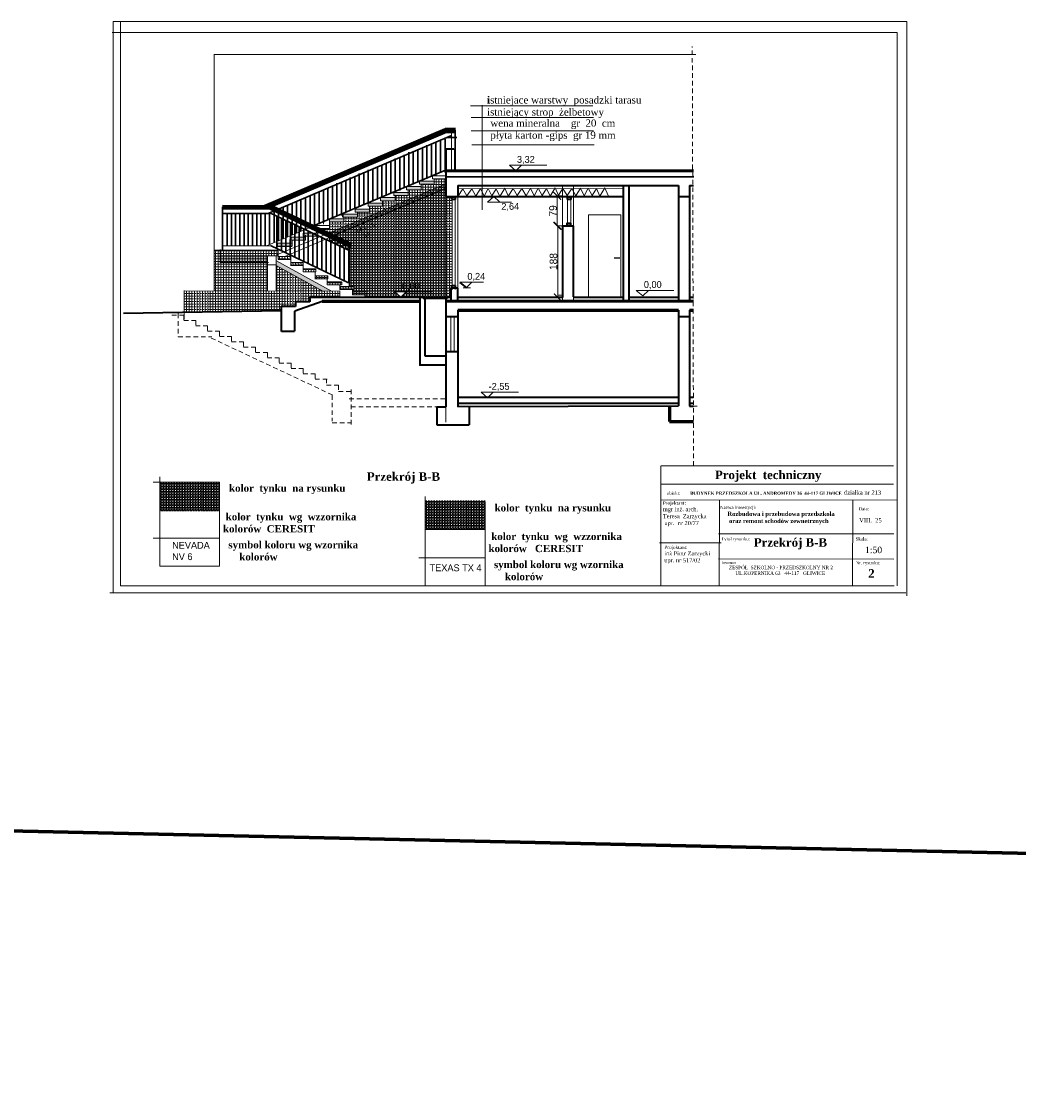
# Model space of a CAD drawing. Header units: millimetres. Extents: x 71367 to 297009, y -32559 to 7655.
# Tile 2 of 17: x 76608 to 79229, y -32559 to -29728. Entities that reach past the tile are written whole.
import ezdxf

# ---------------------------------------------------------------- set-up
doc = ezdxf.new("R2010")
doc.units = ezdxf.units.MM
doc.linetypes.add('2_LKR', pattern=[20, 12, -8])
doc.layers.get('0').update_dxf_attribs({"lineweight": 70})
doc.layers.add('URZADZENIA SANITARNE', color=7, linetype='Continuous')
doc.layers.add('wymiarowanie', color=7, linetype='Continuous', lineweight=30)
doc.styles.get("Standard").update_dxf_attribs({"font": 'phagspa.ttf'})
doc.dimstyles.new('ISO-25', dxfattribs={"dimtxt": 20, "dimasz": 20, "dimexe": 1.25, "dimexo": 0.625, "dimtad": 1, "dimdec": 0, "dimtxsty": 'Standard', "dimblk": 'ARCHTICK', "dimcen": 2.5, "dimclrd": 6, "dimclre": 6, "dimadec": 0, "dimazin": 0, "dimtfac": 1, "dimtdec": 0, "dimtmove": 0, "dimatfit": 3, "dimldrblk": 'ARCHTICK', "dimfxl": 20, "dimfxlon": 1, "dimlwd": 9, "dimlwe": 9, "dimarcsym": 0})
pattern_1 = [(0, (-3293.1586, -3250.028), (0, 6.985), [5.08, -1.905]), (90, (-3293.1586, -3250.028), (-6.985, 4e-16), [5.08, -1.905])]

# ---------------------------------------------------------------- blocks, each defined once
blk = doc.blocks.new('_ArchTick')
at = {"color": 0, "linetype": 'ByBlock', "const_width": 0.15}
blk.add_lwpolyline([(-0.5, -0.5), (0.5, 0.5)], dxfattribs=at)
blk = doc.blocks.new('*D751')
at = {"color": 6, "lineweight": 9, "transparency": 16777216}
for p, q in [((78017.3, -30264.9), (78018.6, -30264.9)), ((78017.4, -30452.9), (78017.4, -30264.9)), ((78017.3, -30452.9), (78018.6, -30452.9))]:
    blk.add_line(p, q, dxfattribs=at)
at = {"layer": 'Defpoints', "color": 0, "lineweight": 40, "transparency": 16777216}
for p in [(78016.7, -30264.9), (78017.4, -30264.9), (78016.7, -30452.9)]:
    blk.add_point(p, dxfattribs=at)
at = {"color": 6, "lineweight": 9, "transparency": 16777216, "xscale": 20, "yscale": 20, "zscale": 20}
for p, rotation in [((78017.4, -30264.9), 90), ((78017.4, -30452.9), 270)]:
    blk.add_blockref('_ArchTick', p, dxfattribs=dict(at, rotation=rotation))
at = {"color": 0, "lineweight": 50, "transparency": 16777216, "insert": (78006.3, -30358.9), "char_height": 20, "attachment_point": 5, "rotation": 90}
blk.add_mtext('188', dxfattribs=at)
blk = doc.blocks.new('*D752')
at = {"color": 6, "lineweight": 9, "transparency": 16777216}
for p, q in [((78029.6, -30186.5), (78014.8, -30186.5)), ((78016, -30265.1), (78016, -30186.5)), ((78029.6, -30265.1), (78014.8, -30265.1))]:
    blk.add_line(p, q, dxfattribs=at)
at = {"layer": 'Defpoints', "color": 0, "lineweight": 40, "transparency": 16777216}
for p in [(78016, -30186.5), (78030.3, -30186.5), (78030.3, -30265.1)]:
    blk.add_point(p, dxfattribs=at)
at = {"color": 6, "lineweight": 9, "transparency": 16777216, "xscale": 20, "yscale": 20, "zscale": 20}
for p, rotation in [((78016, -30186.5), 90), ((78016, -30265.1), 270)]:
    blk.add_blockref('_ArchTick', p, dxfattribs=dict(at, rotation=rotation))
at = {"color": 0, "lineweight": 50, "transparency": 16777216, "insert": (78005.1, -30225.8), "char_height": 20, "attachment_point": 5, "rotation": 90}
blk.add_mtext('79', dxfattribs=at)

msp = doc.modelspace()

# ---------------------------------------------------------------- hatches: boundary and pattern name
at = {"layer": 'URZADZENIA SANITARNE', "lineweight": 20, "transparency": 33554595}
h = msp.add_hatch(dxfattribs=at)
h.set_pattern_fill('ANGLE', color=22)
h.set_pattern_definition(pattern_1)
h.paths.add_polyline_path([(77254.8, -30344.2), (77129.8, -30344.2), (77129.8, -30361.1), (77254.8, -30361.1)])
h.paths.add_polyline_path([(77277.1, -30356.2), (77277.1, -30369.2), (77399.6, -30436.4), (77422.5, -30436.4)])
h.paths.add_polyline_path([(77723.7, -30166.2), (77723.7, -30163.5), (77723.7, -30155), (77411.4, -30286), (77424.9, -30292.4)])
h.paths.add_polyline_path([(77522.5, -30221), (77484.8, -30221), (77484.8, -30226.8), (77484.5, -30229), (77522.5, -30229)], flags=17)
h.paths.add_polyline_path([(77557, -30205.5), (77519.3, -30205.5), (77519.3, -30208.4), (77519.1, -30213.5), (77557, -30213.5)], flags=17)
h.paths.add_polyline_path([(77589.9, -30191), (77551.9, -30191), (77551.9, -30199), (77589.9, -30199)], flags=17)
h.paths.add_polyline_path([(77624.2, -30177.7), (77586.4, -30177.7), (77586.4, -30185.7), (77624.2, -30185.7)], flags=17)
h.paths.add_polyline_path([(77658.2, -30162), (77620.3, -30162), (77620.3, -30170), (77658.2, -30170)], flags=17)
h.paths.add_polyline_path([(77692.2, -30147.2), (77654.7, -30147.2), (77654.3, -30147.3), (77654.3, -30155.2), (77692.2, -30155.2)])
h.paths.add_polyline_path([(77455.1, -30246.5), (77419.6, -30246.5), (77417.2, -30247.6), (77417.2, -30254.5), (77455.1, -30254.5)], flags=17)
h.paths.add_polyline_path([(77490.9, -30234.3), (77452.9, -30234.3), (77452.9, -30242.3), (77490.9, -30242.3)], flags=17)
h.paths.add_polyline_path([(77314.5, -30311), (77302.8, -30311), (77302.8, -30318.9), (77314.5, -30318.9)])
h.paths.add_polyline_path([(77302.8, -30311), (77290.9, -30311), (77290.9, -30318.9), (77302.8, -30318.9)])
h.paths.add_polyline_path([(77290.9, -30311), (77280.9, -30311), (77280.9, -30318.9), (77290.9, -30318.9)])
h.paths.add_polyline_path([(77338, -30295), (77326.2, -30295), (77326.2, -30303), (77338, -30303)])
h.paths.add_polyline_path([(77326.2, -30295), (77316.9, -30295), (77316.9, -30303), (77326.2, -30303)])
h.paths.add_polyline_path([(77349.7, -30295), (77338, -30295), (77338, -30303), (77349.7, -30303)])
h.paths.add_polyline_path([(77354.5, -30295), (77349.7, -30295), (77349.7, -30303), (77354.5, -30303)])
h.paths.add_polyline_path([(77361.5, -30284), (77349.7, -30284), (77349.7, -30292), (77361.5, -30292)])
h.paths.add_polyline_path([(77373.3, -30284.7), (77371.8, -30284), (77361.5, -30284), (77361.5, -30292), (77373.3, -30292)])
h.paths.add_polyline_path([(77373.3, -30284.7), (77373.3, -30292), (77385.4, -30292), (77385.4, -30290.4)])
h.paths.add_polyline_path([(77386.6, -30284), (77371.8, -30284), (77386.6, -30291)])
h = msp.add_hatch(dxfattribs=at)
h.set_pattern_fill('ANGLE', color=22)
h.set_pattern_definition(pattern_1)
h.paths.add_polyline_path([(77723.7, -30155), (77723.7, -30141.8), (77692.2, -30141.8), (77692.2, -30147.2), (77692.4, -30147.2), (77692.4, -30155.2), (77658.2, -30155.2), (77658.2, -30162), (77658.4, -30162), (77658.4, -30170), (77624.2, -30170), (77624.2, -30177.7), (77624.4, -30177.7), (77624.4, -30185.7), (77589.9, -30185.7), (77589.9, -30199), (77557, -30199), (77557, -30205.5), (77557, -30205.5), (77557, -30213.5), (77522.6, -30213.5), (77522.6, -30226.8), (77522.5, -30229), (77490.9, -30229), (77490.9, -30238.9), (77490.9, -30242.3), (77455.1, -30242.3), (77455.1, -30254.5), (77417.2, -30254.5), (77417.2, -30272.2), (77382.4, -30272.2), (77411.4, -30286)])
at = {"layer": 'URZADZENIA SANITARNE', "lineweight": 25, "transparency": 33554595}
h = msp.add_hatch(dxfattribs=at)
h.set_pattern_fill('ANGLE', color=51)
h.set_pattern_definition(pattern_1)
h.paths.add_polyline_path([(77723.7, -30163.5), (77723.7, -30155), (77411.4, -30286), (77474.7, -30316.2), (77474.2, -30318.7), (77421.8, -30293.7), (77406.2, -30300.3), (77469, -30330.3), (77469, -30424.7), (77482.6, -30424.7), (77482.6, -30432.7), (77478.3, -30432.7), (77478.3, -30438.4), (77516.2, -30438.4), (77516.2, -30446.4), (77510.4, -30446.4), (77510.4, -30453), (77663.9, -30453), (77723.7, -30453)])
h.paths.add_polyline_path([(77620.2, -30437.7), (77619.6, -30438.2), (77619.8, -30438.2), (77604.8, -30452.8), (77588.1, -30438.2), (77589, -30438.2), (77588.5, -30437.7)], flags=16)
h.paths.add_polyline_path([(77491.9, -30310.8), (77541.4, -30291), (77525.6, -30251.5), (77476.1, -30271.2)], flags=24)
h.paths.add_polyline_path([(77602.6, -30442), (77658.8, -30442), (77658.8, -30400.1), (77602.6, -30400.1)], flags=24)
h.paths.add_polyline_path([(77602.3, -30442.5), (77658.4, -30442.5), (77658.4, -30400.6), (77602.3, -30400.6)], flags=24)
at = {"layer": 'URZADZENIA SANITARNE', "lineweight": 20, "transparency": 33554595}
h = msp.add_hatch(dxfattribs=at)
h.set_pattern_fill('ANGLE', color=22)
h.set_pattern_definition(pattern_1)
h.paths.add_polyline_path([(77739.5, -30195.8), (77739.1, -30195.8), (77739.1, -30187.8), (77723.7, -30187.8), (77723.7, -30453), (77727, -30453), (77736.8, -30453), (77736.8, -30429.3), (77736.6, -30429.3), (77732.7, -30429.2), (77739.1, -30429.2), (77739.1, -30421.8)])
h = msp.add_hatch(dxfattribs=at)
h.set_pattern_fill('ANGLE', color=51)
h.set_pattern_definition(pattern_1)
h.paths.add_polyline_path([(77254.8, -30344.2), (77282.6, -30344.3), (77282.6, -30329.2), (77129.2, -30329.3), (77114.4, -30329.3), (77114.4, -30436.8), (77254.7, -30436.6)])
h.paths.add_polyline_path([(77129.6, -30344.2), (77129.4, -30344.2), (77254.8, -30344.2), (77254.8, -30344.2)], flags=16)
h = msp.add_hatch(dxfattribs=at)
h.set_pattern_fill('ANGLE', color=22)
h.set_pattern_definition(pattern_1)
h.paths.add_polyline_path([(77281.2, -30329.2), (77129.8, -30329.3), (77129.8, -30344.2), (77281.2, -30344.2)])
h = msp.add_hatch(dxfattribs=at)
h.set_pattern_fill('ANGLE', color=22)
h.set_pattern_definition(pattern_1)
h.paths.add_polyline_path([(77315.6, -30345.3), (77282.6, -30345.3), (77282.6, -30353.3), (77315.6, -30353.3)])
h.paths.add_polyline_path([(77348.1, -30361.2), (77315.5, -30361.2), (77315.6, -30369.2), (77348.1, -30369.2)])
h.paths.add_polyline_path([(77381.4, -30378.1), (77348.4, -30378.1), (77348.4, -30386.1), (77381.4, -30386.1)])
h.paths.add_polyline_path([(77413.2, -30396.4), (77380.2, -30396.4), (77380.2, -30404.4), (77413.2, -30404.4)])
h.paths.add_polyline_path([(77449.5, -30412.2), (77411.4, -30412.2), (77411.4, -30420.2), (77449.5, -30420.2)])
h.paths.add_polyline_path([(77482.6, -30424.7), (77444.2, -30424.7), (77444.2, -30432.7), (77482.6, -30432.7)])
h.paths.add_polyline_path([(77516.2, -30438.4), (77478.3, -30438.4), (77478.3, -30446.4), (77516.2, -30446.4)])
h = msp.add_hatch(dxfattribs=at)
h.set_pattern_fill('ANGLE', color=51)
h.set_pattern_definition(pattern_1)
h.paths.add_polyline_path([(77277.1, -30369.2), (77277.1, -30436.6), (77399.6, -30436.4)])
h = msp.add_hatch(dxfattribs=at)
h.set_pattern_fill('ANGLE', color=51)
h.set_pattern_definition(pattern_1)
h.paths.add_polyline_path([(77328.4, -30464.7), (77365.8, -30464.7), (77365.8, -30453), (77445, -30453), (77445, -30436.3), (77035.1, -30436.9), (77035.1, -30492.9), (77290.4, -30488.7), (77290.3, -30476.7), (77328.4, -30476.7)])
at = {"layer": 'URZADZENIA SANITARNE', "lineweight": 30, "transparency": 33554595}
h = msp.add_hatch(dxfattribs=at)
h.set_pattern_fill('ANGLE', color=22)
h.set_pattern_definition([(0, (-25880.095, 2626.694), (0, 6.985), [5.08, -1.905]), (90, (-25880.095, 2626.694), (-6.985, 4e-16), [5.08, -1.905])])
h.paths.add_polyline_path([(77128.5, -30939.6), (76971.1, -30939.6), (76971.1, -31014.1), (77128.5, -31014.1)])
h = msp.add_hatch(dxfattribs=at)
h.set_pattern_fill('ANGLE', color=51)
h.set_pattern_definition([(0, (-25182.6244, 2579.0776), (0, 6.985), [5.08, -1.905]), (90, (-25182.6244, 2579.0776), (-6.985, 4e-16), [5.08, -1.905])])
h.paths.add_polyline_path([(77826, -30987.2), (77668.6, -30987.2), (77668.6, -31061.7), (77826, -31061.7)])

# ---------------------------------------------------------------- linework, layer by layer
at = {"lineweight": 20}
for p, q in [((76848.5, -29728), (78935.5, -29728)), ((76848.5, -29728), (76848.5, -31230)), ((76867.9, -29728), (76867.9, -31210.9)), ((78935.5, -29728), (78935.5, -31237.8)), ((76845.9, -29756.5), (78909.7, -29756.5)), ((78909.7, -29756.5), (78909.7, -31211)), ((78380.1, -29815), (77113.6, -29815)), ((77722.2, -30016), (77253.6, -30215.3)), ((77738.5, -30120.1), (77738.5, -30010.4)), ((77723.7, -30141.8), (77723.7, -30118.6)), ((77519.3, -30208.4), (77519.2, -30120.4)), ((77654.3, -30155.2), (77654.3, -30147.2)), ((77654.3, -30147.2), (77692.3, -30147.2)), ((77654.3, -30155.2), (77654.3, -30147.2)), ((77654.3, -30147.2), (77692.3, -30147.2)), ((77688.3, -30141.8), (77688.3, -30133.8)), ((77688.3, -30133.8), (77723.7, -30133.8)), ((77688.3, -30141.8), (77688.3, -30133.8)), ((77688.3, -30141.8), (77723.7, -30141.8)), ((77692.2, -30141.8), (77692.2, -30155.2)), ((77692.2, -30141.8), (77692.2, -30155.2)), ((77692.3, -30147.2), (77692.3, -30155.2)), ((77692.3, -30147.2), (77692.3, -30155.2)), ((77692.4, -30147.2), (77692.4, -30155.2)), ((77692.4, -30147.2), (77692.4, -30155.2)), ((77401.6, -30260.7), (77401.6, -30172.7)), ((77723.6, -30155), (77411.4, -30286)), ((77620.3, -30170), (77620.3, -30162)), ((77620.3, -30162), (77658.3, -30162)), ((77620.3, -30170), (77620.3, -30162)), ((77620.3, -30162), (77658.3, -30162)), ((77620.3, -30170), (77658.3, -30170)), ((77620.3, -30170), (77658.3, -30170)), ((77624.2, -30170), (77624.2, -30185.7)), ((77624.2, -30172.4), (77624.2, -30185.7)), ((77654.3, -30155.2), (77692.3, -30155.2)), ((77654.3, -30155.2), (77692.3, -30155.2)), ((77658.2, -30154.3), (77658.2, -30170)), ((77658.2, -30156.7), (77658.2, -30170)), ((77658.3, -30162), (77658.3, -30170)), ((77658.3, -30162), (77658.3, -30170)), ((77658.4, -30162), (77658.4, -30170)), ((77658.4, -30162), (77658.4, -30170)), ((77723.7, -30453), (77723.7, -30163.5)), ((78030.1, -30461.7), (78029.7, -30159.9)), ((78059.2, -30461.7), (78058.8, -30159.9)), ((77551.9, -30199), (77551.9, -30191)), ((77551.9, -30191), (77589.9, -30191)), ((77551.9, -30199), (77551.9, -30191)), ((77551.9, -30191), (77589.9, -30191)), ((77551.9, -30199), (77589.9, -30199)), ((77551.9, -30199), (77589.9, -30199)), ((77557, -30199), (77557, -30213.5)), ((77557, -30200.2), (77557, -30213.5)), ((77586.4, -30185.7), (77586.4, -30177.7)), ((77586.4, -30177.7), (77624.4, -30177.7)), ((77586.4, -30185.7), (77586.4, -30177.7)), ((77586.4, -30177.7), (77624.4, -30177.7)), ((77586.4, -30185.7), (77624.4, -30185.7)), ((77586.4, -30185.7), (77624.4, -30185.7)), ((77589.9, -30185.7), (77589.9, -30199)), ((77589.9, -30185.7), (77589.9, -30199)), ((77589.9, -30191), (77589.9, -30199)), ((77589.9, -30191), (77589.9, -30199)), ((77624.4, -30177.7), (77624.4, -30185.7)), ((77624.4, -30177.7), (77624.4, -30185.7)), ((78043, -30196.4), (78043, -30263.7)), ((78051.7, -30196.4), (78051.7, -30263.7)), ((77248.1, -30217.7), (77247.8, -30217.8)), ((77474.2, -30318.7), (77262.6, -30217.7)), ((77484.5, -30229), (77484.5, -30221)), ((77484.5, -30221), (77522.5, -30221)), ((77484.5, -30229), (77522.5, -30229)), ((77484.8, -30226.8), (77484.8, -30218.8)), ((77490.9, -30229), (77490.9, -30238.9)), ((77519.1, -30205.5), (77557, -30205.5)), ((77519.1, -30205.5), (77557, -30205.5)), ((77519.1, -30213.5), (77519.1, -30205.8)), ((77519.1, -30213.5), (77519.1, -30205.8)), ((77519.1, -30213.5), (77557, -30213.5)), ((77519.1, -30213.5), (77557, -30213.5)), ((77522.5, -30221), (77522.5, -30229)), ((77522.6, -30213.5), (77522.6, -30226.8)), ((77522.6, -30213.5), (77522.6, -30226.8)), ((77557, -30205.5), (77557, -30213.5)), ((77557, -30205.5), (77557, -30213.5)), ((77417.2, -30254.5), (77417.2, -30246.5)), ((77417.2, -30246.5), (77455.1, -30246.5)), ((77417.2, -30254.5), (77417.2, -30246.5)), ((77417.2, -30246.5), (77455.1, -30246.5)), ((77417.2, -30254.5), (77455.1, -30254.5)), ((77417.2, -30254.5), (77417.2, -30272.2)), ((77417.2, -30254.5), (77455.1, -30254.5)), ((77452.9, -30234.3), (77490.9, -30234.3)), ((77452.9, -30242.3), (77490.9, -30242.3)), ((77455.1, -30241.2), (77455.1, -30254.5)), ((77455.1, -30241.2), (77455.1, -30254.5)), ((77455.1, -30246.5), (77455.1, -30254.5)), ((77455.1, -30246.5), (77455.1, -30254.5)), ((77490.9, -30234.3), (77490.9, -30242.3)), ((77408.3, -30287.3), (77281.2, -30340.6)), ((77348.6, -30292), (77348.6, -30284)), ((77348.6, -30284), (77386.6, -30284)), ((77348.6, -30292), (77348.6, -30284)), ((77348.6, -30284), (77386.6, -30284)), ((77354.5, -30275.8), (77354.5, -30275.7)), ((77366.4, -30269), (77366.4, -30267.2)), ((77379.3, -30272.2), (77379.3, -30264.2)), ((77379.3, -30264.2), (77417.3, -30264.2)), ((77379.3, -30272.2), (77417.3, -30272.2)), ((77383.1, -30275.2), (77383.1, -30283.1)), ((77383.1, -30275.2), (77383.1, -30283.1)), ((77386.6, -30284), (77386.6, -30292)), ((77386.6, -30284), (77386.6, -30292)), ((77417.2, -30261.8), (77417.2, -30269.8)), ((77280.7, -30319), (77280.7, -30311)), ((77280.7, -30311), (77318.7, -30311)), ((77280.7, -30319), (77280.7, -30311)), ((77280.7, -30311), (77318.7, -30311)), ((77280.9, -30318.9), (77280.9, -30310.9)), ((77280.9, -30310.9), (77318.9, -30310.9)), ((77421.8, -30293.7), (77299.7, -30345.3)), ((77316.7, -30303), (77316.7, -30295)), ((77316.7, -30295), (77354.7, -30295)), ((77316.7, -30303), (77316.7, -30295)), ((77316.7, -30295), (77354.7, -30295)), ((77316.7, -30303), (77354.7, -30303)), ((77316.7, -30303), (77354.7, -30303)), ((77316.9, -30302.9), (77316.9, -30294.9)), ((77318.7, -30305.7), (77318.7, -30319)), ((77318.7, -30305.7), (77318.7, -30319)), ((77318.9, -30303), (77318.9, -30318.9)), ((77348.6, -30292), (77386.6, -30292)), ((77348.6, -30292), (77386.6, -30292)), ((77354.5, -30289.6), (77354.5, -30303)), ((77354.5, -30292), (77354.5, -30303)), ((77354.7, -30295), (77354.7, -30303)), ((77354.7, -30295), (77354.7, -30303)), ((77474.7, -30316.2), (77474.2, -30318.7)), ((77129.2, -30329.3), (77281.3, -30329.2)), ((77129.2, -30329.3), (77282.6, -30329.2)), ((77129.4, -30344.2), (77281.5, -30344.3)), ((77129.4, -30344.2), (77281.5, -30344.3)), ((77129.6, -30344.2), (77282.6, -30344.2)), ((77129.8, -30361.2), (77129.8, -30327.4)), ((77280.7, -30319), (77318.7, -30319)), ((77280.7, -30319), (77318.7, -30319)), ((77280.9, -30318.9), (77318.9, -30318.9)), ((77282.6, -30345.3), (77315.6, -30345.3)), ((77282.6, -30345.3), (77315.6, -30345.3)), ((77282.8, -30345.3), (77315.8, -30345.3)), ((77315.6, -30345.3), (77315.6, -30353.3)), ((77315.6, -30345.3), (77315.6, -30361.2)), ((77131.3, -30353.2), (77131.3, -30353.2)), ((77282.6, -30353.3), (77315.6, -30353.3)), ((77282.6, -30353.3), (77315.6, -30353.3)), ((77315.1, -30361.2), (77348.1, -30361.2)), ((77315.1, -30361.2), (77348.1, -30361.2)), ((77315.1, -30369.2), (77348.1, -30369.2)), ((77315.1, -30369.2), (77348.1, -30369.2)), ((77315.3, -30369.2), (77348.3, -30369.2)), ((77315.6, -30369.3), (77315.5, -30361.2)), ((77315.6, -30369.3), (77315.5, -30361.2)), ((77348.1, -30361.2), (77348.1, -30369.2)), ((77348.1, -30361.2), (77348.4, -30375.9)), ((77348.4, -30386.1), (77348.4, -30373.1)), ((78165.8, -30349.1), (78180.3, -30349.1)), ((78165.8, -30350.4), (78180.3, -30350.4)), ((77348.4, -30378.1), (77381.4, -30378.1)), ((77348.4, -30378.1), (77381.4, -30378.1)), ((77348.4, -30386.1), (77381.4, -30386.1)), ((77380.2, -30404.9), (77380.2, -30386.5)), ((77380.2, -30396.4), (77413.2, -30396.4)), ((77381.4, -30378.1), (77381.4, -30386.1)), ((77413.2, -30396.4), (77413.2, -30404.4)), ((77380.2, -30404.4), (77413.2, -30404.4)), ((77411.4, -30420.2), (77411.4, -30404.4)), ((77411.4, -30412.2), (77449.3, -30412.2)), ((77411.4, -30420.2), (77449.3, -30420.2)), ((77444.2, -30432.5), (77444.2, -30419.5)), ((77444.3, -30424.7), (77483, -30424.7)), ((77449.5, -30412.2), (77449.5, -30420.2)), ((77482.6, -30424.3), (77482.6, -30432.8)), ((77444.3, -30432.7), (77482.6, -30432.7)), ((77478.3, -30432.2), (77478.3, -30446.4)), ((77478.3, -30438.4), (77516.2, -30438.4)), ((77478.3, -30446.4), (77516.2, -30446.4)), ((77510.4, -30446.4), (77510.4, -30454.8)), ((77512.1, -30451.7), (77512.1, -30451.7)), ((77512.5, -30451.2), (77512.5, -30451.2)), ((77516.2, -30438.4), (77516.2, -30446.4)), ((77664, -30453), (77727, -30453)), ((77723.7, -30780.7), (77723.7, -30456.2)), ((77736.3, -30502.7), (77736.3, -30595.2)), ((77745.6, -30504.1), (77745.6, -30593.9)), ((78364, -30738.8), (78383.9, -30738.8)), ((78289.1, -30895.9), (78900.4, -30895.9)), ((78289.1, -30944.4), (78900.4, -30944.4)), ((78288.1, -30985.5), (78908.4, -30986.2)), ((78285.2, -31098.4), (78447.1, -31098.6)), ((78288.8, -31184.9), (78288.8, -31211)), ((78901.7, -31211), (76868, -31211)), ((76840.1, -31229.6), (78932.3, -31229.6))]:
    msp.add_line(p, q, dxfattribs=at)
at = {"linetype": '2_LKR', "lineweight": 20}
for p, q in [((78374.5, -30895.9), (78371.1, -29793.4)), ((77003.1, -30500.1), (77034.5, -30500.1)), ((77019.8, -30495.8), (77019.8, -30556.4)), ((77034.5, -30500.1), (77034.5, -30514.1)), ((77034.5, -30514.1), (77065.8, -30514.1)), ((77065.8, -30514.1), (77065.8, -30528.1)), ((77065.8, -30528.1), (77097.2, -30528.1)), ((77097.2, -30528.1), (77097.2, -30542.1)), ((77097.2, -30542.1), (77128.6, -30542.1)), ((77097.2, -30542.1), (77128.6, -30542.1)), ((77128.6, -30542.1), (77128.6, -30556.1)), ((77128.6, -30542.1), (77128.6, -30556.1)), ((77019.8, -30556.4), (77108.1, -30556.4)), ((77425.2, -30709.6), (77100.3, -30557.1)), ((77128.6, -30556.1), (77160, -30556.1)), ((77128.6, -30556.1), (77160, -30556.1)), ((77160, -30556.1), (77160, -30570.1)), ((77160, -30556.1), (77160, -30570.1)), ((77160, -30570.1), (77191.3, -30570.1)), ((77160, -30570.1), (77191.3, -30570.1)), ((77191.3, -30570.1), (77191.3, -30584.1)), ((77191.3, -30570.1), (77191.3, -30584.1)), ((77191.3, -30584.1), (77222.7, -30584.1)), ((77222.7, -30584.1), (77222.7, -30598.1)), ((77222.7, -30598.1), (77254.1, -30598.1)), ((77254.1, -30598.1), (77254.1, -30612.1)), ((77254.1, -30612.1), (77285.5, -30612.1)), ((77285.5, -30612.1), (77285.5, -30626.1)), ((77285.5, -30626.1), (77316.8, -30626.1)), ((77316.8, -30626.1), (77316.8, -30640.1)), ((77316.8, -30640.1), (77348.2, -30640.1)), ((77348.2, -30640.1), (77348.2, -30654.1)), ((77348.2, -30654.1), (77379.6, -30654.1)), ((77379.6, -30654.1), (77379.6, -30668.1)), ((77379.6, -30668.1), (77411, -30668.1)), ((77409.9, -30666.8), (77409.9, -30683.8)), ((77409.9, -30683.8), (77441.3, -30683.8)), ((77441.3, -30683.8), (77441.3, -30697.8)), ((77424.8, -30710.1), (77424.8, -30778.8)), ((77441.3, -30700.8), (77473.9, -30700.8)), ((77474.6, -30695.1), (77474.6, -30787)), ((77469.2, -30719.8), (77722.5, -30719.9)), ((77474.2, -30740.6), (77699.8, -30740.6)), ((77424.8, -30783.1), (77474.7, -30783.1))]:
    msp.add_line(p, q, dxfattribs=at)
at = {"color": 0, "lineweight": 20}
for p, q in [((77114.2, -30436.2), (77114.2, -29814.5)), ((77114.4, -30436.2), (77114.4, -29814.9)), ((77818.8, -29948.2), (77818.8, -30222.9)), ((77788.1, -29949.4), (78109.4, -29949.4)), ((77790.1, -29980.7), (78111.5, -29980.7)), ((77746.7, -30118.2), (77746.7, -30013.8)), ((77748.6, -30123.8), (77748.6, -30013.8)), ((77789.9, -30015.7), (78111.3, -30015.7)), ((77792, -30052.2), (78113.3, -30052.2)), ((77745.8, -30063.9), (77720.2, -30063.9)), ((77745.8, -30118.2), (77745.8, -30063.9)), ((77755.1, -30187.5), (77767.9, -30167.7)), ((77755.3, -30167.2), (78190.1, -30167.5)), ((77767.9, -30167.7), (77778.9, -30186.5)), ((77778.9, -30186.5), (77791.3, -30167.7)), ((77791.3, -30167.7), (77802, -30186.8)), ((77802, -30186.8), (77814.1, -30167.1)), ((77814.1, -30167.1), (77823.8, -30186.8)), ((77823.8, -30186.8), (77834.2, -30167.1)), ((77834.2, -30167.1), (77844.6, -30186.2)), ((77844.6, -30186.2), (77856, -30168.1)), ((77856, -30168.1), (77865.1, -30187.8)), ((77865.1, -30187.8), (77878.5, -30165.7)), ((77878.5, -30165.7), (77887.2, -30186.2)), ((77887.2, -30186.7), (77899.9, -30166.9)), ((77899.9, -30166.9), (77911, -30185.7)), ((77911, -30185.7), (77923.4, -30166.9)), ((77923.4, -30166.9), (77934.1, -30186)), ((77934.1, -30186), (77946.1, -30166.3)), ((77946.1, -30166.3), (77955.9, -30186)), ((77955.9, -30186), (77966.2, -30166.3)), ((77966.2, -30166.3), (77976.6, -30185.4)), ((77976.6, -30185.4), (77988, -30167.3)), ((77988, -30167.3), (77997.1, -30187)), ((77997.1, -30187), (78010.5, -30164.9)), ((78010.5, -30164.9), (78019.2, -30185.4)), ((78018.1, -30186.7), (78030.9, -30166.9)), ((78030.9, -30166.9), (78041.9, -30185.7)), ((78041.9, -30185.7), (78054.3, -30166.9)), ((78054.3, -30166.9), (78065, -30186)), ((78065, -30186), (78077.1, -30166.3)), ((78077.1, -30166.3), (78086.8, -30186)), ((78086.8, -30186), (78097.2, -30166.3)), ((78097.2, -30166.3), (78107.6, -30185.4)), ((78107.6, -30185.4), (78119, -30167.3)), ((78119, -30167.3), (78128, -30187)), ((78128, -30187), (78141.5, -30164.9)), ((78141.5, -30164.9), (78150.2, -30185.4)), ((77739.5, -30195.8), (77739.5, -30433)), ((77747.6, -30192.7), (77747.6, -30432.3)), ((77755.1, -30187.5), (77755.1, -30429.3)), ((77135.9, -30214.9), (77263.1, -30215.4)), ((77136, -30217.2), (77262.6, -30217.7)), ((77136.7, -30232.3), (77255.9, -30232.8)), ((78098.2, -30452.1), (78098.2, -30236.5)), ((78098.2, -30236.5), (78183.6, -30236.5)), ((78183.6, -30236.5), (78183.6, -30452.1)), ((77129.2, -30329.3), (77114.4, -30329.3)), ((77254.8, -30344.2), (77254.7, -30436.5)), ((77277.1, -30436.6), (77277.1, -30344.2)), ((77282.6, -30329.2), (77282.6, -30344.2)), ((77282.6, -30345.3), (77282.6, -30353.3)), ((77282.6, -30345.3), (77282.6, -30353.3)), ((77129.5, -30361.1), (77257, -30361.1)), ((77254.3, -30367.5), (77277.1, -30367.5)), ((77276.7, -30356), (77424.3, -30437.3)), ((77277.1, -30369.2), (77401.3, -30437.3)), ((77732.7, -30429.2), (77755.1, -30429.2)), ((77769.2, -30428), (77788.4, -30428)), ((77035.1, -30435.3), (77035.1, -30510.4)), ((77445, -30436.3), (77035.9, -30436.9)), ((77445, -30436.3), (77445, -30453)), ((76954.3, -30938.7), (77128.5, -30938.7)), ((76971.1, -31086.2), (76971.1, -30924.7)), ((77128.5, -30938.7), (77128.5, -31086.2)), ((77669.2, -31138), (77669.2, -30976.5)), ((77826.5, -30990.6), (77669.2, -30990.6)), ((77826.5, -30990.6), (77826.5, -31138)), ((77128.5, -31011.7), (76971.1, -31011.7)), ((76971.1, -31159.2), (76971.1, -31072.1)), ((77826.5, -31063.6), (77669.2, -31063.6)), ((76954.3, -31086.2), (77128.5, -31086.2)), ((77128.5, -31086.2), (77128.5, -31159.2)), ((77652.3, -31138), (77826.5, -31138)), ((77669.2, -31211), (77669.2, -31124)), ((77826.5, -31138), (77826.5, -31211)), ((77128.5, -31159.2), (76971.1, -31159.2)), ((77826.5, -31211), (77669.2, -31211))]:
    msp.add_line(p, q, dxfattribs=at)
at = {"color": 1, "lineweight": 90}
for p, q in [((77721.4, -30013.8), (77247.5, -30215.3)), ((77723.8, -30013.8), (77249.9, -30215.3)), ((77724, -30013.3), (77250.1, -30214.8)), ((77724.2, -30014.1), (77250.3, -30215.6)), ((77724.4, -30014.6), (77250.5, -30216.1)), ((77724.4, -30015.1), (77250.5, -30216.6)), ((77748.6, -30013.8), (77721.3, -30013.9)), ((77748.5, -30014.3), (77721.7, -30014.3)), ((77748.5, -30014.9), (77721.7, -30014.9)), ((77748.5, -30015.4), (77721.7, -30015.4)), ((77748.6, -30015.8), (77721.7, -30015.8)), ((77748.6, -30016.3), (77721.8, -30016.3)), ((77473.3, -30318.2), (77261.8, -30217.4)), ((77473.5, -30317.8), (77262, -30217)), ((77473.9, -30317.4), (77262.4, -30216.6)), ((77474.3, -30316.9), (77262.8, -30216.1)), ((77474.7, -30316.2), (77263.1, -30215.4))]:
    msp.add_line(p, q, dxfattribs=at)
at = {"color": 22, "lineweight": 30}
for p, q in [((77738, -30027.8), (77279.1, -30222.9)), ((77751.9, -30032.6), (77725.1, -30032.9)), ((77661.8, -30146.7), (77661.7, -30058.7)), ((77673.4, -30141.2), (77673.4, -30053.2)), ((77685.4, -30136.3), (77685.3, -30048.3)), ((77697.1, -30133.8), (77697.1, -30045.8)), ((77709.4, -30124.8), (77709.4, -30040)), ((77721.1, -30124.8), (77721.1, -30036.8)), ((77590.4, -30172.6), (77590.4, -30087.8)), ((77602.2, -30172.6), (77602.1, -30084.6)), ((77613.8, -30163.4), (77613.8, -30078.6)), ((77625.9, -30159.3), (77625.9, -30071.8)), ((77637.7, -30156.6), (77637.6, -30068.6)), ((77650.1, -30151.5), (77650, -30063.5)), ((77722.3, -30118.6), (77371.4, -30266.9)), ((77519.3, -30202.8), (77519.3, -30118)), ((77531.2, -30199.3), (77531.2, -30114.5)), ((77543.3, -30193.9), (77543.3, -30109.1)), ((77555, -30189.5), (77555, -30104.7)), ((77566.8, -30184.5), (77566.8, -30099.7)), ((77578.5, -30179.1), (77578.5, -30094.3)), ((77460.4, -30229.4), (77460.3, -30147.3)), ((77472.2, -30223.2), (77472.2, -30138.4)), ((77484, -30219.4), (77483.9, -30135.2)), ((77495.6, -30212.7), (77495.6, -30127.9)), ((77507.5, -30208.4), (77507.5, -30123.6)), ((77401.6, -30256), (77401.6, -30171.2)), ((77413.4, -30250.5), (77413.4, -30165.7)), ((77425.1, -30245.6), (77425.1, -30160.8)), ((77437, -30238), (77437, -30153.2)), ((77448.7, -30238), (77448.7, -30150)), ((77330.6, -30247.5), (77330.6, -30202.1)), ((77342.4, -30253.1), (77342.4, -30194.9)), ((77354.5, -30258.9), (77354.5, -30191)), ((77366.4, -30264.5), (77366.4, -30185.6)), ((77378.2, -30264), (77378.2, -30180.3)), ((77389.9, -30260.7), (77389.9, -30175.9)), ((77136.9, -30232.3), (77256.1, -30232.7)), ((77276.1, -30224.2), (77255.9, -30232.8)), ((77260, -30314.1), (77260.1, -30230.4)), ((77469, -30330.3), (77260.5, -30230.9)), ((77271.9, -30309), (77271.9, -30226.1)), ((77283.6, -30225.1), (77283.6, -30220.8)), ((77283.6, -30304), (77283.6, -30227.8)), ((77295.4, -30230.7), (77295.4, -30215.1)), ((77307.2, -30236.3), (77307.2, -30211.2)), ((77318.9, -30241.9), (77318.9, -30206.4)), ((77452.9, -30238.9), (77452.9, -30230.9)), ((77148.1, -30318.1), (77148.1, -30233.2)), ((77159.6, -30318.1), (77159.6, -30233.2)), ((77170.8, -30318.1), (77170.8, -30233.2)), ((77181.9, -30318.1), (77181.9, -30233.2)), ((77192.9, -30318.1), (77192.9, -30233.2)), ((77204.1, -30318.1), (77204.1, -30233.2)), ((77215.1, -30318.1), (77215.1, -30233.3)), ((77226.4, -30318.1), (77226.4, -30233.3)), ((77237.3, -30318.1), (77237.3, -30233.3)), ((77248.6, -30318.1), (77248.6, -30233.3)), ((77279.1, -30325), (77279.3, -30240)), ((77290.9, -30331.7), (77290.9, -30245.4)), ((77295.4, -30299), (77295.4, -30233.4)), ((77302.8, -30336.3), (77302.8, -30251.1)), ((77307.2, -30294.1), (77307.2, -30239)), ((77314.4, -30344.1), (77314.6, -30256.9)), ((77318.9, -30289.1), (77318.9, -30244.6)), ((77330.6, -30284.2), (77330.6, -30250.1)), ((77342.4, -30279.2), (77342.4, -30255.8)), ((77452.9, -30242.3), (77452.9, -30234.3)), ((77326.2, -30347.4), (77326.3, -30262.4)), ((77338, -30354.4), (77338, -30269.6)), ((77349.7, -30358.8), (77349.7, -30274)), ((77354.5, -30274.1), (77354.5, -30261.6)), ((77361.5, -30364), (77361.5, -30279.2)), ((77373.3, -30369.5), (77373.3, -30284.7)), ((77385.4, -30373.3), (77385.4, -30288.5)), ((77467.7, -30414.9), (77262.8, -30317.1)), ((77397.3, -30380.6), (77397.3, -30295.8)), ((77408.9, -30384.9), (77408.9, -30300.1)), ((77420.7, -30389.7), (77420.7, -30304.9)), ((77432.5, -30397.7), (77432.5, -30312.9)), ((77444.2, -30403.4), (77444.2, -30318.6)), ((77455.9, -30408.7), (77455.9, -30323.9))]:
    msp.add_line(p, q, dxfattribs=at)
at = {"color": 0, "lineweight": 40}
for p, q in [((77746.6, -30014), (77748.6, -30014)), ((77746.8, -30032.8), (77748.8, -30032.8)), ((77723.7, -30066.4), (77723.7, -30187.8)), ((77744.3, -30063.9), (77724.1, -30063.9)), ((77755.1, -30159.3), (77755.1, -30187.8)), ((77723.7, -30187.8), (78190.1, -30187.7)), ((77738.8, -30188.8), (77747.7, -30188.8)), ((77739.1, -30195.8), (77739.1, -30187.8)), ((77747.7, -30195.8), (77739.1, -30195.8)), ((77747.7, -30187.8), (77747.7, -30195.8)), ((78043.2, -30195.8), (78043.2, -30188.4)), ((78051.9, -30195.8), (78043.2, -30195.8)), ((78043.5, -30188.8), (78051.9, -30188.8)), ((78051.9, -30188.8), (78051.9, -30195.8)), ((78334.9, -30187.7), (78364.4, -30187.7)), ((78042.5, -30264.8), (78042.5, -30257.4)), ((78042.8, -30257.8), (78051.2, -30257.8)), ((78051.2, -30257.8), (78051.2, -30264.8)), ((78051.2, -30264.8), (78042.5, -30264.8)), ((77754.9, -30429.3), (77736.6, -30429.3)), ((77736.8, -30429.2), (77736.8, -30463.7)), ((77739.1, -30429.2), (77739.1, -30421.8)), ((77747.8, -30429.2), (77739.1, -30429.2)), ((77739.3, -30422.2), (77747.8, -30422.2)), ((77747.8, -30422.2), (77747.8, -30429.2)), ((77755.1, -30463.5), (77755.1, -30429.2)), ((77663.9, -30453), (77365.7, -30453)), ((77365.8, -30452.6), (77365.8, -30464.8)), ((77365.8, -30452.6), (77365.8, -30452.6)), ((77723.6, -30456.2), (77723.7, -30740.5)), ((77736.8, -30453), (77726.7, -30453)), ((78030.1, -30453), (77755.1, -30453)), ((78190.6, -30453), (78060.1, -30453)), ((78334.9, -30453), (78205.1, -30453)), ((78374.7, -30453), (78364, -30453)), ((77328, -30476.8), (77290.3, -30476.8)), ((77290.3, -30476.8), (77290.8, -30542.4)), ((77290.8, -30476.6), (77290.8, -30488.7)), ((77328.4, -30476.7), (77290.8, -30476.7)), ((77365.8, -30464.7), (77328.4, -30464.7)), ((77328.4, -30464.7), (77328.4, -30476.7)), ((77754.8, -30486.7), (77754.8, -30741)), ((77290.8, -30488.7), (76876.1, -30495.6)), ((77755.1, -30715.5), (78334.9, -30715.5)), ((77758.2, -30731.6), (78333.9, -30731.6)), ((78364, -30715.5), (78374.5, -30715.5))]:
    msp.add_line(p, q, dxfattribs=at)
at = {"lineweight": 40}
for p, q in [((77722.1, -30136.1), (78374.8, -30135.1)), ((77755.1, -30159.2), (78334.9, -30159.3)), ((78190.6, -30463.4), (78190, -30159.3)), ((78205.1, -30463.4), (78204.9, -30159.3)), ((78334.9, -30159.3), (78334.9, -30463.3)), ((78364, -30159.3), (78374, -30159.3)), ((78364, -30159.3), (78364, -30463.3)), ((78029.9, -30264.8), (78030.1, -30453)), ((78030.1, -30264.8), (78059.2, -30264.8)), ((78058.1, -30265), (78058.1, -30451.8)), ((77654.7, -30452.5), (77654.7, -30632)), ((77663.9, -30453), (77663.9, -30456.2)), ((77667.8, -30456.2), (77667.8, -30606.4)), ((77726.7, -30456.2), (77726.7, -30453.1)), ((77398.5, -30464), (77326, -30489.6)), ((78334.9, -30486.6), (78334.9, -30738.6)), ((78364, -30486.6), (78364, -30738.8)), ((77325.7, -30489.6), (77325.7, -30541.6)), ((77755.6, -30504.2), (77724, -30504.1)), ((78365.1, -30504.2), (78333.6, -30504.1)), ((77291.1, -30541.9), (77325.4, -30541.9)), ((77722.6, -30595.6), (77757.7, -30595.6)), ((77667.8, -30606.4), (77725.8, -30606.4)), ((77654.3, -30630.8), (77722.6, -30630.6)), ((77699.6, -30740.5), (77723.7, -30740.4)), ((77699.8, -30740.3), (77699.8, -30788)), ((77754.8, -30740.3), (78334.9, -30738)), ((77784.4, -30739.9), (77784.4, -30788)), ((78364, -30738.8), (78374.5, -30738.8)), ((78364.1, -30731.6), (78374.5, -30731.6)), ((77699.8, -30788), (77784.3, -30788))]:
    msp.add_line(p, q, dxfattribs=at)
at = {"lineweight": 60}
for p, q in [((77722.3, -30120.5), (78374.6, -30119.5)), ((77654.7, -30463.6), (77398, -30463.8)), ((78374.3, -30463.3), (77723.7, -30463.6)), ((77754.7, -30486.6), (78334.9, -30486.6)), ((78364, -30486.6), (78374.6, -30486.6)), ((78311, -30737.9), (78311, -30779.2)), ((78311, -30779.2), (78374.6, -30779.2))]:
    msp.add_line(p, q, dxfattribs=at)
at = {"lineweight": 25}
msp.add_line((77722.9, -30166.5), (77424.9, -30292.4), dxfattribs=at)
at = {"color": 24, "lineweight": 30}
msp.add_line((77136.4, -30329.3), (77136.4, -30215.5), dxfattribs=at)
at = {"color": 1, "lineweight": 80}
for p, q in [((77136.5, -30215), (77263.1, -30216)), ((77136.5, -30215.7), (77263.1, -30215.5)), ((77136.5, -30215.7), (77263.1, -30216.2)), ((77136.5, -30215.7), (77263.1, -30216.7)), ((77136.5, -30215.7), (77263.1, -30217.2)), ((77136.5, -30215.7), (77263.1, -30217.5)), ((77136.5, -30215.7), (77263.1, -30215.8)), ((77136.5, -30216.4), (77263.1, -30217.4)), ((77136.5, -30216.7), (77263.1, -30217.7))]:
    msp.add_line(p, q, dxfattribs=at)
at = {"color": 24, "lineweight": 20}
for p, q in [((77170.6, -30318.1), (77170.6, -30233.3)), ((77181.7, -30318.1), (77181.7, -30233.3)), ((77192.7, -30318.1), (77192.7, -30233.3)), ((77203.9, -30318.1), (77203.9, -30233.3)), ((77135, -30317.3), (77253, -30317.3)), ((77135.2, -30317.2), (77263, -30317.3))]:
    msp.add_line(p, q, dxfattribs=at)
at = {"color": 22, "lineweight": 20}
for p, q in [((77368.4, -30268.2), (77251.6, -30317.6)), ((77467.7, -30413), (77467.7, -30328.2))]:
    msp.add_line(p, q, dxfattribs=at)
at = {"color": 0, "lineweight": 25}
msp.add_line((77469, -30317.8), (77469, -30424.7), dxfattribs=at)
at = {"color": 0, "lineweight": 35}
msp.add_line((77760.3, -30413.7), (77777.5, -30428), dxfattribs=at)
at = {"lineweight": 30}
msp.add_line((77663.9, -30456.2), (77726.7, -30456.2), dxfattribs=at)
at = {"color": 1, "lineweight": 20}
msp.add_line((78030.6, -30447.5), (78016.4, -30447.5), dxfattribs=at)
at = {"lineweight": 9}
for p, q in [((78288.8, -30979.1), (78288.8, -30895.5)), ((78288.8, -30979.1), (78288.8, -31184.9)), ((78442.4, -30985.5), (78442.1, -31210.3)), ((78792.8, -30985.9), (78792.1, -31211)), ((78439.9, -31074.5), (78900.6, -31075)), ((78439.9, -31140.4), (78900.6, -31141.1))]:
    msp.add_line(p, q, dxfattribs=at)
at = {"color": 3, "lineweight": 70}
msp.add_line((108057.6, -32558.8), (71374.3, -31738.9), dxfattribs=at)
at = {"layer": 'wymiarowanie', "lineweight": 20}
for points in [[(77989.1, -30105.9), (77890.4, -30105.9), (77907.1, -30120.5), (77922.1, -30105.9)], [(77895.5, -30202.4), (77833, -30202.5), (77849.5, -30187.8), (77864.7, -30202.2)], [(77822.7, -30412.9), (77760.1, -30413.4), (77776.8, -30428), (77791.8, -30413.4)], [(77686.7, -30438.2), (77588.1, -30438.2), (77604.8, -30452.8), (77619.8, -30438.2)], [(77687.1, -30437.7), (77588.5, -30437.7), (77605.1, -30452.3), (77620.2, -30437.7)], [(78322.7, -30434.8), (78224, -30434.8), (78240.7, -30449.4), (78255.7, -30434.8)], [(77914.7, -30702.6), (77816, -30702.6), (77832.7, -30717.2), (77847.7, -30702.6)]]:
    msp.add_lwpolyline(points, dxfattribs=at)

# ---------------------------------------------------------------- texts
at = {"lineweight": 9, "attachment_point": 1}
for s, insert, char_height, width in [('{\\fTimes New Roman|b1|i0|c238|p18;   i\\fTimes New Roman|b0|i0|c238|p18;stniejace warstwy  posadzki tarasu  \\fTimes New Roman|b1|i0|c238|p18;          \\P  \\fTimes New Roman|b0|i0|c238|p18; istniejący strop  żelbetowy}', (77810, -29924.5), 19.04, 577.095), ('{\\fTimes New Roman|b1|i0|c238|p18;   \\fTimes New Roman|b0|i0|c238|p18;wena mineralna    gr  20  cm   \\fTimes New Roman|b1|i0|c238|p18;       \\P  \\fTimes New Roman|b0|i0|c238|p18; płyta karton -gips  gr 19 mm}', (77818.8, -29985.4), 19.04, 577.095), ('{\\fTimes New Roman|b1|i0|c238|p18;               \\P  \\fTimes New Roman|b0|i0|c238|p18; działka nr 213}', (78757, -30941.8), 11.2, 339.468), ('{\\fTimes New Roman|b1|i0|c238|p18;   kolor  tynku  na rysunku    \\P  }', (77131.7, -30944.9), 19.04, 577.095), ('{\\fTimes New Roman|b1|i0|c238|p18;   kolor  tynku  na rysunku    \\P  }', (77829.8, -30996.7), 19.04, 577.095), ('{\\fTimes New Roman|b1|i0|c238|p18;   kolor  tynku  wg  wzzornika  \\P  kolorów  CERESIT        \\P  }', (77123, -31020.1), 19.04, 577.095), ('{\\fTimes New Roman|b1|i0|c238|p18;               \\PRozbudowa i przebudowa przedszkola\\P oraz remont schodów zewnetrznych}', (78463.5, -30997.8), 11.2, 339.468), ('{\\fTimes New Roman|b1|i0|c238|p18;   kolor  tynku  wg  wzzornika  \\P  kolorów   CERESIT     \\P  }', (77821, -31071.9), 19.04, 577.095), ('{\\fTimes New Roman|b1|i0|c238|p18;   symbol koloru wg wzornika\\P       kolorów  \\P       \\P  }', (77130, -31093.8), 19.04, 577.095), ('{\\fTimes New Roman|b1|i0|c238|p18;   symbol koloru wg wzornika\\P       kolorów  \\P       \\P  }', (77828.1, -31145.7), 19.04, 577.095), ('{\\fTimes New Roman|b0|i0|c238|p18;\\H0.625x;  Inwestor       \\P         \\H1.2857x;ZESPÓŁ  SZKOLNO - PRZEDSZKOLNY NR 2  \\P            UL.KOPERNIKA 63   44-117   GLIWICE  \\P  \\H1.2444x; }', (78443.3, -31146.9), 11.2, 473.746), ('{\\fTimes New Roman|b1|i0|c238|p18;  2}', (78816.7, -31167.4), 22.4, 41.334)]:
    msp.add_mtext(s, dxfattribs=dict(at, insert=insert, char_height=char_height, width=width))
at = {"lineweight": 9, "insert": (77481.1, -30276.1), "char_height": 11.2, "attachment_point": 1, "rotation": 21.7505}
msp.add_mtext('\\pxi-3,l3.3699,t3.3699;{\\fTimes New Roman|b0|i0|c238|p18;14 x 15\\P   34}', dxfattribs=at)
at = {"lineweight": 9, "attachment_point": 1}
for s, insert, char_height in [('{\\fTimes New Roman|b1|i0|c238|p18; Przekrój B-B}', (77507, -30912.9), 22.4), ('{\\fTimes New Roman|b1|i0|c238|p18; Projekt  techniczny}', (78422.1, -30908.4), 22.4), ('{\\fTimes New Roman|b0|i0|c238|p18;\\H1.2x;obiekt:       \\fTimes New Roman|b1|i0|c238|p18; BUDYNEK PRZEDSZKOLA UL. ANDROMEDY 36  44-117 GLIWICE}', (78304, -30963.7), 7), ('{\\fTimes New Roman|b0|i0|c238|p18;Projektant:\\P\\H1.2x;mgr inż. arch.\\PTeresa  Zarzycka \\P upr.  nr 20/77}', (78293.7, -30989.2), 9.1), ('{\\fTimes New Roman|b0|i0|c238|p18;\\H1.2x;Nazwa inwestycji:}', (78444.2, -31001.1), 7), ('{\\fTimes New Roman|b0|i0|c238|p18;\\H1.2x;Data:}', (78808.1, -31004.7), 7), ('{\\fTimes New Roman|b0|i0|c238|p18;\\H1.6x;VIII.  25}', (78809.7, -31033.3), 7), ('{\\fTimes New Roman|b0|i0|c238|p18;Projektant:\\P\\H1.2x;inż Piotr Zarzycki\\Pupr. nr 517/02}', (78297.6, -31105.4), 9.1), ('{\\fTimes New Roman|b0|i0|c238|p18;\\H1.2x;Tytuł rysunku:}', (78447, -31083.6), 7), ('{\\fTimes New Roman|b1|i0|c238|p18; Przekrój B-B}', (78524.3, -31086.1), 22.4), ('{\\fTimes New Roman|b0|i0|c238|p18;\\H1.2x;Skala:}', (78800.6, -31083.8), 7), ('{\\fTimes New Roman|b0|i0|c238|p18;\\H1.6x;1:50}', (78825.1, -31108.6), 10.5), ('{\\fTimes New Roman|b0|i0|c238|p18;\\H1.2x;Nr. rysunku:}', (78800.6, -31146.6), 7)]:
    msp.add_mtext(s, dxfattribs=dict(at, insert=insert, char_height=char_height))
at = {"layer": 'wymiarowanie', "lineweight": 20, "char_height": 18, "attachment_point": 1}
for s, insert, width in [('3,32\\P{\\H0.8889x; }', (77910.2, -30081.4), 110.972), ('2,64\\P{\\H0.8889x; }', (77869.2, -30204.9), 110.972), ('0,24\\P{\\H0.8889x; }', (77779.9, -30388.8), 110.972), ('0,00\\P{\\H0.8889x; }', (77607.8, -30413.7), 110.972), ('0,00\\P{\\H0.8889x; }', (77608.2, -30413.2), 110.972), ('0,00\\P{\\H0.8889x; }', (78243.8, -30410.3), 110.972), ('-2,55\\P{\\H0.8889x; }', (77835.8, -30678), 110.972), ('\\pxt1,4;NEVADA NV 6 ', (77003.8, -31095.7), 136.198), ('\\pxt1,4;TEXAS TX 4', (77680.6, -31155), 136.198)]:
    msp.add_mtext(s, dxfattribs=dict(at, insert=insert, width=width))

# ---------------------------------------------------------------- dimensions: what is measured, and where the dimension line sits
at = {"color": 0, "lineweight": 50}
for base, p1, p2, picture, middle in [((78016, -30186.5), (78030.3, -30265.1), (78030.3, -30186.5), '*D752', (78005.1, -30225.8)), ((78017.4, -30264.9), (78016.7, -30452.9), (78016.7, -30264.9), '*D751', (78006.3, -30358.9))]:
    dim = msp.add_linear_dim(base=base, p1=p1, p2=p2, angle=90, dimstyle='ISO-25', dxfattribs=at)
    dim.commit()
    dim.dimension.update_dxf_attribs({"geometry": picture, "text_midpoint": middle})

doc.saveas('drawing.dxf')
